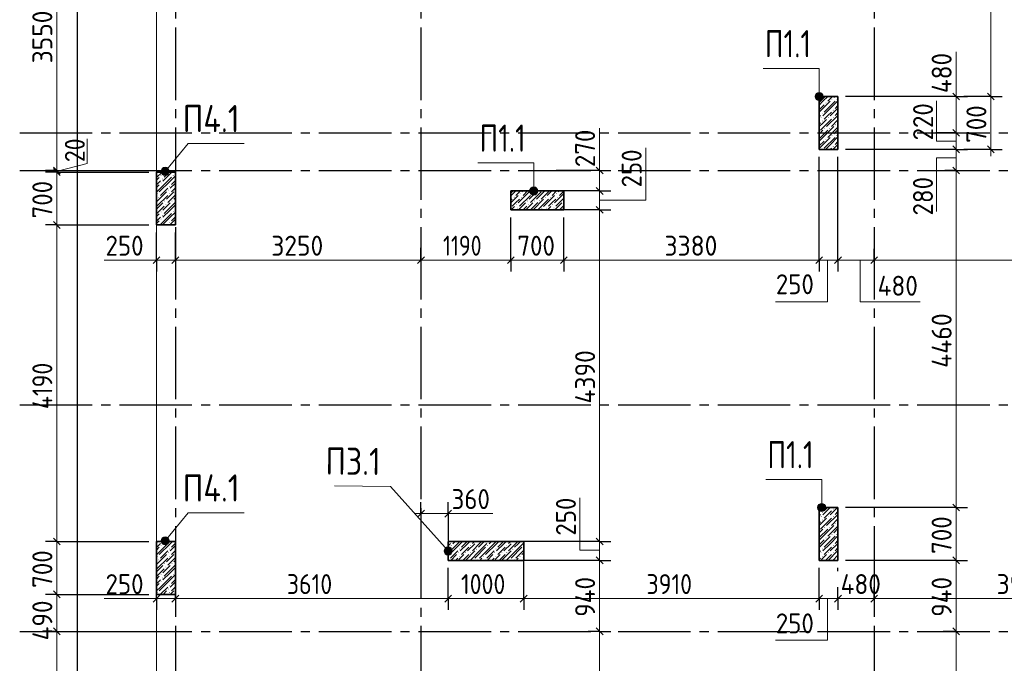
# Model space of a CAD drawing. Header units: millimetres. Extents: x 0 to 50400, y 0 to 35640.
# Tile 5 of 17: x 7204 to 20236, y 21840 to 30359. Entities that reach past the tile are written whole.
import ezdxf

# ---------------------------------------------------------------- set-up
doc = ezdxf.new("R2010")
doc.units = ezdxf.units.MM
doc.linetypes.add('______5', pattern=[1320, 960, -120, 120, -120])
for name, color, linetype, lineweight in [('Standard', 7, 'Continuous', 25), ('ЖБ Пилон', 7, 'Continuous', 35), ('Позиционная метка диаметр_ шаг', 7, 'Continuous', 13), ('Позиционная метка линия выноска', 7, 'Continuous', 13), ('Примечания', 7, 'Continuous', 13), ('Размерная линия_ общее', 7, 'Continuous', 13)]:
    doc.layers.add(name, color=color, linetype=linetype, lineweight=lineweight)
doc.layers.add('Оси', color=7, linetype='______5', true_color=0x656565)
doc.styles.add('ISOCPEUR', font='txt')

msp = doc.modelspace()

# ---------------------------------------------------------------- hatches: boundary and pattern name
at = {"layer": 'ЖБ Пилон', "linetype": 'Continuous', "lineweight": 18, "transparency": 33554687}
for points in [[(17870, 29257), (17876, 29263), (17882, 29257), (17876, 29251)], [(17949, 29303), (17955, 29309), (17961, 29303), (17955, 29297)], [(18014, 29305), (18020, 29311), (18026, 29305), (18020, 29299)], [(17805, 29063), (17811, 29069), (17817, 29063), (17811, 29057)], [(17822, 29113), (17828, 29119), (17834, 29113), (17828, 29107)], [(17901, 29063), (17907, 29069), (17913, 29063), (17907, 29057)], [(17966, 29161), (17972, 29167), (17978, 29161), (17972, 29155)], [(17966, 29065), (17972, 29071), (17978, 29065), (17972, 29059)], [(17822, 29017), (17828, 29023), (17834, 29017), (17828, 29011)], [(17997, 28967), (18003, 28973), (18009, 28967), (18003, 28961)], [(17785, 28874), (17786, 28873), (17785, 28873)], [(17853, 28919), (17859, 28925), (17865, 28919), (17859, 28913)], [(17918, 28921), (17924, 28927), (17930, 28921), (17924, 28915)], [(17949, 28823), (17955, 28829), (17961, 28823), (17955, 28817)], [(18014, 28825), (18020, 28831), (18026, 28825), (18020, 28819)], [(17870, 28777), (17876, 28783), (17882, 28777), (17876, 28771)], [(17966, 28681), (17972, 28687), (17978, 28681), (17972, 28675)], [(9069, 28295), (9075, 28301), (9081, 28295), (9075, 28289)], [(9230, 28297), (9236, 28303), (9242, 28297), (9236, 28291)], [(9069, 28199), (9075, 28205), (9081, 28199), (9075, 28193)], [(9086, 28249), (9092, 28255), (9098, 28249), (9092, 28243)], [(9182, 28153), (9188, 28159), (9194, 28153), (9188, 28147)], [(9021, 28055), (9027, 28061), (9033, 28055), (9027, 28049)], [(9165, 28103), (9171, 28109), (9177, 28103), (9171, 28097)], [(9182, 28057), (9188, 28063), (9194, 28057), (9188, 28051)], [(9261, 28103), (9265, 28107), (9265, 28099)], [(13821, 28055), (13827, 28061), (13833, 28055), (13827, 28049)], [(13982, 28057), (13988, 28063), (13994, 28057), (13988, 28051)], [(14301, 28055), (14307, 28061), (14313, 28055), (14307, 28049)], [(9038, 28009), (9044, 28015), (9050, 28009), (9044, 28003)], [(9117, 27959), (9123, 27965), (9129, 27959), (9123, 27953)], [(9134, 27913), (9140, 27919), (9146, 27913), (9140, 27907)], [(9213, 27959), (9219, 27965), (9225, 27959), (9219, 27953)], [(13742, 28009), (13748, 28015), (13754, 28009), (13748, 28003)], [(13773, 27911), (13779, 27917), (13785, 27911), (13779, 27905)], [(13838, 28009), (13844, 28015), (13850, 28009), (13844, 28003)], [(13917, 27959), (13923, 27965), (13929, 27959), (13923, 27953)], [(13934, 27913), (13940, 27919), (13946, 27913), (13940, 27907)], [(14013, 27959), (14019, 27965), (14025, 27959), (14019, 27953)], [(14078, 27961), (14084, 27967), (14090, 27961), (14084, 27955)], [(14157, 28007), (14163, 28013), (14169, 28007), (14163, 28001)], [(14222, 28009), (14228, 28015), (14234, 28009), (14228, 28003)], [(14253, 27911), (14259, 27917), (14265, 27911), (14259, 27905)], [(14318, 28009), (14324, 28015), (14330, 28009), (14324, 28003)], [(14397, 27959), (14403, 27965), (14405, 27963), (14405, 27955), (14403, 27953)], [(9069, 27815), (9075, 27821), (9081, 27815), (9075, 27809)], [(9086, 27769), (9092, 27775), (9098, 27769), (9092, 27763)], [(9230, 27817), (9236, 27823), (9242, 27817), (9236, 27811)], [(13705, 27866), (13706, 27865), (13705, 27865)], [(13790, 27865), (13796, 27871), (13802, 27865), (13796, 27859)], [(14109, 27863), (14115, 27869), (14121, 27863), (14115, 27857)], [(14174, 27865), (14180, 27871), (14186, 27865), (14180, 27859)], [(14270, 27865), (14276, 27871), (14282, 27865), (14276, 27859)], [(9069, 27719), (9075, 27725), (9081, 27719), (9075, 27713)], [(9182, 27673), (9188, 27679), (9194, 27673), (9188, 27667)], [(17966, 23881), (17972, 23887), (17978, 23881), (17972, 23875)], [(17805, 23783), (17811, 23789), (17817, 23783), (17811, 23777)], [(17822, 23833), (17828, 23839), (17834, 23833), (17828, 23827)], [(17822, 23737), (17828, 23743), (17834, 23737), (17828, 23731)], [(17901, 23783), (17907, 23789), (17913, 23783), (17907, 23777)], [(17966, 23785), (17972, 23791), (17978, 23785), (17972, 23779)], [(17785, 23594), (17786, 23593), (17785, 23593)], [(17853, 23639), (17859, 23645), (17865, 23639), (17859, 23633)], [(17918, 23641), (17924, 23647), (17930, 23641), (17924, 23635)], [(17997, 23687), (18003, 23693), (18009, 23687), (18003, 23681)], [(17870, 23497), (17876, 23503), (17882, 23497), (17876, 23491)], [(17949, 23543), (17955, 23549), (17961, 23543), (17955, 23537)], [(18014, 23545), (18020, 23551), (18026, 23545), (18020, 23539)], [(9069, 23399), (9075, 23405), (9081, 23399), (9075, 23393)], [(9086, 23449), (9089, 23452), (9094, 23452), (9098, 23449), (9092, 23443)], [(9182, 23353), (9188, 23359), (9194, 23353), (9188, 23347)], [(12909, 23399), (12915, 23405), (12921, 23399), (12915, 23393)], [(12926, 23449), (12929, 23452), (12934, 23452), (12938, 23449), (12932, 23443)], [(13022, 23353), (13028, 23359), (13034, 23353), (13028, 23347)], [(13166, 23401), (13172, 23407), (13178, 23401), (13172, 23395)], [(13245, 23447), (13251, 23452), (13251, 23452), (13257, 23447), (13251, 23441)], [(13245, 23351), (13251, 23357), (13257, 23351), (13251, 23345)], [(13389, 23399), (13395, 23405), (13401, 23399), (13395, 23393)], [(13406, 23449), (13409, 23452), (13414, 23452), (13418, 23449), (13412, 23443)], [(13502, 23353), (13508, 23359), (13514, 23353), (13508, 23347)], [(13646, 23401), (13652, 23407), (13658, 23401), (13652, 23395)], [(13725, 23447), (13731, 23452), (13731, 23452), (13737, 23447), (13731, 23441)], [(13725, 23351), (13731, 23357), (13737, 23351), (13731, 23345)], [(13869, 23399), (13875, 23405), (13875, 23393)], [(17822, 23353), (17828, 23359), (17834, 23353), (17828, 23347)], [(17966, 23401), (17972, 23407), (17978, 23401), (17972, 23395)], [(9021, 23255), (9027, 23261), (9033, 23255), (9027, 23249)], [(9038, 23209), (9044, 23215), (9050, 23209), (9044, 23203)], [(9165, 23303), (9171, 23309), (9177, 23303), (9171, 23297)], [(9182, 23257), (9188, 23263), (9194, 23257), (9188, 23251)], [(9261, 23303), (9265, 23307), (9265, 23299)], [(12878, 23209), (12884, 23215), (12890, 23209), (12884, 23203)], [(13005, 23303), (13011, 23309), (13017, 23303), (13011, 23297)], [(13022, 23257), (13028, 23263), (13034, 23257), (13028, 23251)], [(13101, 23303), (13107, 23309), (13113, 23303), (13107, 23297)], [(13166, 23305), (13172, 23311), (13178, 23305), (13172, 23299)], [(13197, 23207), (13203, 23213), (13209, 23207), (13205, 23202), (13201, 23202)], [(13262, 23209), (13268, 23215), (13274, 23209), (13268, 23203)], [(13341, 23255), (13347, 23261), (13353, 23255), (13347, 23249)], [(13358, 23209), (13364, 23215), (13370, 23209), (13364, 23203)], [(13485, 23303), (13491, 23309), (13497, 23303), (13491, 23297)], [(13502, 23257), (13508, 23263), (13514, 23257), (13508, 23251)], [(13581, 23303), (13587, 23309), (13593, 23303), (13587, 23297)], [(13646, 23305), (13652, 23311), (13658, 23305), (13652, 23299)], [(13677, 23207), (13683, 23213), (13689, 23207), (13685, 23202), (13681, 23202)], [(13742, 23209), (13748, 23215), (13754, 23209), (13748, 23203)], [(13821, 23255), (13827, 23261), (13833, 23255), (13827, 23249)], [(13838, 23209), (13844, 23215), (13850, 23209), (13844, 23203)], [(17805, 23303), (17811, 23309), (17817, 23303), (17811, 23297)], [(17822, 23257), (17828, 23263), (17834, 23257), (17828, 23251)], [(17901, 23303), (17907, 23309), (17913, 23303), (17907, 23297)], [(17966, 23305), (17972, 23311), (17978, 23305), (17972, 23299)], [(17997, 23207), (18003, 23213), (18009, 23207), (18005, 23202), (18001, 23202)], [(9117, 23159), (9123, 23165), (9129, 23159), (9123, 23153)], [(9134, 23113), (9140, 23119), (9146, 23113), (9140, 23107)], [(9213, 23159), (9219, 23165), (9225, 23159), (9219, 23153)], [(9069, 23015), (9075, 23021), (9081, 23015), (9075, 23009)], [(9086, 22969), (9092, 22975), (9098, 22969), (9092, 22963)], [(9230, 23017), (9236, 23023), (9242, 23017), (9236, 23011)], [(9069, 22919), (9075, 22925), (9081, 22919), (9075, 22913)], [(9165, 22823), (9171, 22829), (9177, 22823), (9171, 22817)], [(9182, 22873), (9188, 22879), (9194, 22873), (9188, 22867)], [(9261, 22823), (9265, 22827), (9265, 22819)], [(9021, 22775), (9027, 22781), (9033, 22775), (9027, 22769)], [(9182, 22777), (9188, 22783), (9194, 22777), (9188, 22771)]]:
    msp.add_hatch(color=7, dxfattribs=at).paths.add_polyline_path(points, flags=16)
at = {"layer": 'Позиционная метка линия выноска', "linetype": 'Continuous', "lineweight": 13, "transparency": 33554687}
for points in [[(17731, 29342), (17839, 29343), (17831, 29370)], [(17731, 29342), (17831, 29370), (17739, 29369)], [(17739, 29315), (17839, 29343), (17731, 29342)], [(17739, 29369), (17831, 29370), (17812, 29389)], [(17739, 29369), (17812, 29389), (17758, 29389)], [(17739, 29315), (17832, 29316), (17839, 29343)], [(17758, 29389), (17812, 29389), (17785, 29396)], [(17758, 29296), (17832, 29316), (17739, 29315)], [(17758, 29296), (17812, 29296), (17832, 29316)], [(17812, 29296), (17758, 29296), (17785, 29288)], [(9076, 28360), (9171, 28317), (9087, 28386)], [(9079, 28333), (9148, 28301), (9076, 28360)], [(9076, 28360), (9148, 28301), (9171, 28317)], [(9120, 28298), (9079, 28333), (9095, 28310)], [(9079, 28333), (9120, 28298), (9148, 28301)], [(9087, 28386), (9182, 28342), (9110, 28402)], [(9087, 28386), (9171, 28317), (9182, 28342)], [(9110, 28402), (9179, 28370), (9138, 28404)], [(9110, 28402), (9182, 28342), (9179, 28370)], [(9138, 28404), (9179, 28370), (9163, 28393)], [(13954, 28092), (14062, 28093), (14055, 28120)], [(13954, 28092), (14055, 28120), (13962, 28119)], [(13954, 28092), (14062, 28093), (14055, 28120)], [(13954, 28092), (14055, 28120), (13962, 28119)], [(13962, 28065), (14062, 28093), (13954, 28092)], [(13962, 28065), (14062, 28093), (13954, 28092)], [(13962, 28119), (14055, 28120), (14035, 28139)], [(13962, 28119), (14035, 28139), (13981, 28139)], [(13962, 28119), (14055, 28120), (14035, 28139)], [(13962, 28119), (14035, 28139), (13981, 28139)], [(13962, 28065), (14055, 28066), (14062, 28093)], [(13962, 28065), (14055, 28066), (14062, 28093)], [(13981, 28046), (14055, 28066), (13962, 28065)], [(13981, 28046), (14055, 28066), (13962, 28065)], [(13981, 28139), (14035, 28139), (14008, 28146)], [(13981, 28139), (14035, 28139), (14008, 28146)], [(13981, 28046), (14035, 28046), (14055, 28066)], [(13981, 28046), (14035, 28046), (14055, 28066)], [(14035, 28046), (13981, 28046), (14008, 28038)], [(14035, 28046), (13981, 28046), (14008, 28038)], [(17765, 23902), (17873, 23902), (17866, 23929)], [(17765, 23902), (17866, 23929), (17773, 23929)], [(17773, 23875), (17873, 23902), (17765, 23902)], [(17773, 23929), (17866, 23929), (17846, 23949)], [(17773, 23929), (17846, 23949), (17792, 23949)], [(17773, 23875), (17866, 23875), (17873, 23902)], [(17792, 23856), (17866, 23875), (17773, 23875)], [(17792, 23949), (17846, 23949), (17819, 23956)], [(17792, 23856), (17846, 23856), (17866, 23875)], [(17846, 23856), (17792, 23856), (17819, 23848)], [(9076, 23470), (9171, 23427), (9087, 23496)], [(9079, 23443), (9148, 23411), (9076, 23470)], [(9076, 23470), (9148, 23411), (9171, 23427)], [(9087, 23496), (9182, 23452), (9110, 23512)], [(9087, 23496), (9171, 23427), (9182, 23452)], [(9110, 23512), (9179, 23480), (9138, 23514)], [(9110, 23512), (9182, 23452), (9179, 23480)], [(9138, 23514), (9179, 23480), (9163, 23503)], [(9120, 23408), (9079, 23443), (9095, 23420)], [(9079, 23443), (9120, 23408), (9148, 23411)], [(12822, 23317), (12892, 23378), (12864, 23380)], [(12822, 23317), (12864, 23380), (12824, 23344)], [(12835, 23291), (12892, 23378), (12822, 23317)], [(12824, 23344), (12864, 23380), (12839, 23368)], [(12835, 23291), (12915, 23363), (12892, 23378)], [(12858, 23276), (12915, 23363), (12835, 23291)], [(12858, 23276), (12928, 23338), (12915, 23363)], [(12886, 23275), (12928, 23338), (12858, 23276)], [(12886, 23275), (12926, 23311), (12928, 23338)], [(12926, 23311), (12886, 23275), (12911, 23287)]]:
    msp.add_hatch(color=7, dxfattribs=at).paths.add_polyline_path(points)

# ---------------------------------------------------------------- linework, layer by layer
at = {"layer": 'Standard', "color": 254, "linetype": 'Continuous', "lineweight": -3, "true_color": 0xc4c4ff, "transparency": 33554687}
msp.add_lwpolyline([(7965, 10212), (40265, 10212), (40265, 32712), (7965, 32712), (7965, 10212)], dxfattribs=at)
at = {"layer": 'Standard', "color": 7, "linetype": 'Continuous', "lineweight": 18, "transparency": 33554687}
msp.add_lwpolyline([(9015, 10312), (40165, 10312), (40165, 32612), (9015, 32612), (9015, 10312)], dxfattribs=at)
at = {"layer": 'ЖБ Пилон', "color": 7, "linetype": 'Continuous', "lineweight": 35, "transparency": 33554687}
for p, q in [((18035, 29342), (17785, 29342)), ((17785, 29342), (17785, 28642)), ((17785, 29342), (17785, 28642)), ((18035, 29342), (17785, 29342)), ((18035, 28642), (18035, 29342)), ((18035, 28642), (18035, 29342)), ((17785, 28642), (18035, 28642)), ((17785, 28642), (18035, 28642)), ((9265, 28342), (9015, 28342)), ((9015, 28342), (9015, 27642)), ((9015, 28342), (9015, 27642)), ((9265, 28342), (9015, 28342)), ((9265, 27642), (9265, 28342)), ((9265, 27642), (9265, 28342)), ((14405, 28092), (13705, 28092)), ((13705, 28092), (13705, 27842)), ((13705, 28092), (13705, 27842)), ((14405, 28092), (13705, 28092)), ((14405, 27842), (14405, 28092)), ((14405, 27842), (14405, 28092)), ((13705, 27842), (14405, 27842)), ((13705, 27842), (14405, 27842)), ((9015, 27642), (9265, 27642)), ((9015, 27642), (9265, 27642)), ((18035, 23902), (17785, 23902)), ((17785, 23902), (17785, 23202)), ((17785, 23902), (17785, 23202)), ((18035, 23902), (17785, 23902)), ((18035, 23202), (18035, 23902)), ((18035, 23202), (18035, 23902)), ((9265, 23452), (9015, 23452)), ((9015, 23452), (9015, 22752)), ((9015, 23452), (9015, 22752)), ((9265, 23452), (9015, 23452)), ((9265, 22752), (9265, 23452)), ((9265, 22752), (9265, 23452)), ((13875, 23452), (12875, 23452)), ((12875, 23452), (12875, 23202)), ((12875, 23452), (12875, 23202)), ((13875, 23452), (12875, 23452)), ((13875, 23202), (13875, 23452)), ((13875, 23202), (13875, 23452)), ((12875, 23202), (13875, 23202)), ((12875, 23202), (13875, 23202)), ((17785, 23202), (18035, 23202)), ((17785, 23202), (18035, 23202)), ((9015, 22752), (9265, 22752)), ((9015, 22752), (9265, 22752))]:
    msp.add_line(p, q, dxfattribs=at)
at = {"layer": 'ЖБ Пилон', "color": 251, "linetype": 'Continuous', "lineweight": 18, "true_color": 0x494949, "transparency": 33554687}
for p, q in [((17865, 29342), (17785, 29263)), ((17803, 29342), (17785, 29325)), ((17835, 29279), (17899, 29342)), ((17961, 29342), (17900, 29281)), ((17995, 29342), (17979, 29327)), ((17835, 29279), (17785, 29229)), ((17785, 29167), (17852, 29233)), ((17931, 29279), (17835, 29183)), ((17996, 29281), (17852, 29137)), ((17931, 29183), (18035, 29287)), ((18035, 29225), (17996, 29185)), ((17835, 29183), (17785, 29133)), ((17804, 29089), (17785, 29071)), ((17931, 29183), (17835, 29087)), ((17852, 29041), (17900, 29089)), ((18027, 29087), (17883, 28943)), ((17900, 29089), (17948, 29137)), ((18027, 29183), (17931, 29087)), ((18035, 29129), (17996, 29089)), ((17787, 29039), (17785, 29037)), ((17804, 28993), (17785, 28975)), ((17787, 28943), (17835, 28991)), ((17948, 29041), (17804, 28897)), ((17835, 28991), (17883, 29039)), ((17835, 28799), (17979, 28943)), ((18035, 28937), (17900, 28801)), ((18035, 29033), (17948, 28945)), ((18035, 28999), (18027, 28991)), ((17900, 28897), (17785, 28783)), ((17835, 28895), (17785, 28845)), ((17996, 28801), (17852, 28657)), ((17931, 28703), (18035, 28807)), ((18035, 28903), (17979, 28847)), ((17835, 28799), (17785, 28749)), ((17785, 28687), (17852, 28753)), ((17835, 28703), (17785, 28653)), ((17931, 28799), (17835, 28703)), ((17931, 28703), (17871, 28642)), ((18027, 28703), (17967, 28642)), ((18035, 28745), (17996, 28705)), ((17933, 28642), (17948, 28657)), ((18035, 28649), (18029, 28642)), ((9015, 28269), (9089, 28342)), ((9027, 28342), (9015, 28331)), ((9123, 28342), (9099, 28319)), ((9195, 28319), (9099, 28223)), ((9185, 28342), (9116, 28273)), ((9195, 28319), (9219, 28342)), ((9265, 28293), (9195, 28223)), ((9265, 28327), (9260, 28321)), ((9015, 28235), (9051, 28271)), ((9068, 28225), (9015, 28173)), ((9051, 28175), (9015, 28139)), ((9195, 28223), (9051, 28079)), ((9068, 28129), (9212, 28273)), ((9265, 28197), (9195, 28127)), ((9265, 28231), (9212, 28177)), ((9068, 28129), (9015, 28077)), ((9147, 28079), (9015, 27947)), ((9164, 28033), (9020, 27889)), ((9164, 28129), (9068, 28033)), ((9147, 27983), (9195, 28031)), ((9265, 28039), (9164, 27937)), ((9195, 28031), (9243, 28079)), ((9212, 28081), (9260, 28129)), ((9260, 28129), (9265, 28135)), ((13735, 28092), (13705, 28063)), ((13803, 28031), (13705, 27933)), ((13769, 28092), (13707, 28031)), ((13831, 28092), (13772, 28033)), ((13947, 28079), (13803, 27935)), ((13964, 28033), (13820, 27889)), ((13865, 28092), (13851, 28079)), ((13927, 28092), (13868, 28033)), ((13947, 27983), (13995, 28031)), ((14108, 28081), (13964, 27937)), ((13995, 28031), (14043, 28079)), ((14012, 28081), (14023, 28092)), ((14153, 28092), (14043, 27983)), ((14215, 28092), (14108, 27985)), ((14283, 28031), (14139, 27887)), ((14249, 28092), (14187, 28031)), ((14311, 28092), (14252, 28033)), ((14405, 28057), (14283, 27935)), ((14345, 28092), (14331, 28079)), ((14405, 28091), (14348, 28033)), ((9015, 27981), (9020, 27985)), ((9099, 27935), (9015, 27851)), ((9015, 27789), (9116, 27889)), ((9195, 27935), (9099, 27839)), ((9260, 27937), (9116, 27793)), ((9195, 27839), (9265, 27909)), ((9265, 28005), (9243, 27983)), ((13724, 27985), (13705, 27967)), ((13724, 27889), (13772, 27937)), ((13772, 27937), (13820, 27985)), ((13899, 27935), (13807, 27842)), ((13869, 27842), (13916, 27889)), ((13995, 27935), (13903, 27842)), ((14060, 27937), (13965, 27842)), ((13999, 27842), (14139, 27983)), ((14204, 27985), (14061, 27842)), ((14204, 27889), (14252, 27937)), ((14252, 27937), (14300, 27985)), ((14379, 27935), (14287, 27842)), ((14405, 27995), (14300, 27889)), ((14349, 27842), (14396, 27889)), ((9015, 27755), (9051, 27791)), ((9068, 27649), (9212, 27793)), ((9195, 27839), (9099, 27743)), ((9265, 27813), (9195, 27743)), ((9265, 27847), (9260, 27841)), ((13711, 27842), (13755, 27887)), ((14191, 27842), (14235, 27887)), ((14405, 27865), (14383, 27842)), ((9068, 27745), (9015, 27693)), ((9051, 27695), (9015, 27659)), ((9068, 27649), (9061, 27642)), ((9195, 27743), (9095, 27642)), ((9164, 27649), (9157, 27642)), ((9265, 27717), (9195, 27647)), ((9265, 27751), (9212, 27697)), ((9253, 27642), (9260, 27649)), ((9260, 27649), (9265, 27655)), ((17785, 23887), (17801, 23902)), ((17835, 23902), (17785, 23853)), ((17931, 23902), (17835, 23807)), ((17897, 23902), (17852, 23857)), ((17900, 23809), (17948, 23857)), ((18027, 23902), (17931, 23807)), ((17804, 23809), (17785, 23791)), ((17787, 23759), (17785, 23757)), ((17948, 23761), (17804, 23617)), ((17835, 23711), (17883, 23759)), ((17852, 23761), (17900, 23809)), ((18027, 23807), (17883, 23663)), ((18035, 23753), (17948, 23665)), ((18035, 23849), (17996, 23809)), ((18035, 23719), (18027, 23711)), ((17804, 23713), (17785, 23695)), ((17900, 23617), (17785, 23503)), ((17835, 23615), (17785, 23565)), ((17787, 23663), (17835, 23711)), ((17835, 23519), (17979, 23663)), ((18035, 23657), (17900, 23521)), ((18035, 23623), (17979, 23567)), ((17835, 23519), (17785, 23469)), ((17785, 23407), (17852, 23473)), ((17931, 23519), (17835, 23423)), ((17996, 23521), (17852, 23377)), ((17931, 23423), (18035, 23527)), ((18035, 23465), (17996, 23425)), ((9015, 23435), (9033, 23452)), ((9068, 23425), (9015, 23373)), ((9051, 23375), (9015, 23339)), ((9068, 23329), (9015, 23277)), ((9195, 23423), (9051, 23279)), ((9068, 23329), (9191, 23452)), ((9164, 23329), (9068, 23233)), ((9129, 23452), (9099, 23423)), ((9225, 23452), (9195, 23423)), ((9265, 23397), (9195, 23327)), ((9265, 23431), (9212, 23377)), ((9212, 23281), (9260, 23329)), ((9260, 23329), (9265, 23335)), ((12908, 23425), (12875, 23393)), ((12891, 23375), (12875, 23359)), ((12908, 23329), (12875, 23297)), ((13035, 23423), (12891, 23279)), ((12908, 23329), (13031, 23452)), ((13004, 23329), (12908, 23233)), ((12969, 23452), (12939, 23423)), ((13065, 23452), (13035, 23423)), ((13131, 23423), (13035, 23327)), ((13127, 23452), (13052, 23377)), ((13052, 23281), (13100, 23329)), ((13100, 23329), (13148, 23377)), ((13131, 23423), (13161, 23452)), ((13227, 23423), (13131, 23327)), ((13292, 23329), (13165, 23202)), ((13223, 23452), (13196, 23425)), ((13292, 23425), (13196, 23329)), ((13371, 23375), (13227, 23231)), ((13275, 23375), (13323, 23423)), ((13292, 23425), (13319, 23452)), ((13388, 23425), (13292, 23329)), ((13388, 23329), (13292, 23233)), ((13323, 23423), (13353, 23452)), ((13515, 23423), (13371, 23279)), ((13388, 23329), (13511, 23452)), ((13484, 23329), (13388, 23233)), ((13449, 23452), (13419, 23423)), ((13545, 23452), (13515, 23423)), ((13611, 23423), (13515, 23327)), ((13607, 23452), (13532, 23377)), ((13532, 23281), (13580, 23329)), ((13580, 23329), (13628, 23377)), ((13611, 23423), (13641, 23452)), ((13707, 23423), (13611, 23327)), ((13772, 23329), (13645, 23202)), ((13703, 23452), (13676, 23425)), ((13772, 23425), (13676, 23329)), ((13851, 23375), (13707, 23231)), ((13755, 23375), (13803, 23423)), ((13772, 23425), (13799, 23452)), ((13868, 23425), (13772, 23329)), ((13868, 23329), (13772, 23233)), ((13803, 23423), (13833, 23452)), ((13868, 23329), (13875, 23337)), ((17835, 23423), (17785, 23373)), ((17804, 23329), (17785, 23311)), ((17931, 23423), (17835, 23327)), ((17852, 23281), (17900, 23329)), ((17900, 23329), (17948, 23377)), ((18027, 23423), (17931, 23327)), ((18035, 23369), (17996, 23329)), ((9147, 23279), (9015, 23147)), ((9164, 23233), (9020, 23089)), ((9147, 23183), (9195, 23231)), ((9265, 23239), (9164, 23137)), ((9195, 23231), (9243, 23279)), ((9265, 23205), (9243, 23183)), ((12987, 23279), (12911, 23202)), ((13004, 23233), (12973, 23202)), ((13007, 23202), (13035, 23231)), ((13035, 23231), (13083, 23279)), ((13148, 23281), (13069, 23202)), ((13227, 23327), (13103, 23202)), ((13323, 23231), (13295, 23202)), ((13467, 23279), (13391, 23202)), ((13484, 23233), (13453, 23202)), ((13487, 23202), (13515, 23231)), ((13515, 23231), (13563, 23279)), ((13628, 23281), (13549, 23202)), ((13707, 23327), (13583, 23202)), ((13803, 23231), (13775, 23202)), ((13875, 23303), (13851, 23279)), ((13875, 23241), (13868, 23233)), ((13875, 23207), (13871, 23202)), ((17787, 23279), (17785, 23277)), ((17804, 23233), (17785, 23215)), ((17807, 23202), (17835, 23231)), ((17835, 23231), (17883, 23279)), ((17948, 23281), (17869, 23202)), ((18027, 23327), (17903, 23202)), ((18035, 23273), (17965, 23202)), ((18035, 23239), (18027, 23231)), ((9015, 23181), (9020, 23185)), ((9099, 23135), (9015, 23051)), ((9015, 22989), (9116, 23089)), ((9195, 23135), (9099, 23039)), ((9260, 23137), (9116, 22993)), ((9195, 23039), (9265, 23109)), ((9015, 22955), (9051, 22991)), ((9068, 22945), (9015, 22893)), ((9195, 22943), (9051, 22799)), ((9068, 22849), (9212, 22993)), ((9195, 23039), (9099, 22943)), ((9265, 23013), (9195, 22943)), ((9265, 22951), (9212, 22897)), ((9265, 23047), (9260, 23041)), ((9051, 22895), (9015, 22859)), ((9068, 22849), (9015, 22797)), ((9164, 22849), (9068, 22753)), ((9265, 22917), (9195, 22847)), ((9212, 22801), (9260, 22849)), ((9260, 22849), (9265, 22855)), ((9147, 22799), (9101, 22752)), ((9164, 22753), (9163, 22752)), ((9197, 22752), (9243, 22799)), ((9265, 22759), (9259, 22752))]:
    msp.add_line(p, q, dxfattribs=at)
at = {"layer": 'Оси', "color": 8, "linetype": '______5', "lineweight": -3, "transparency": 33554687}
for p, q in [((9265, 34214), (9265, 8317)), ((12515, 34214), (12515, 8317)), ((18515, 34214), (18515, 8317)), ((7204, 28862), (42963, 28862)), ((7204, 28362), (42963, 28362)), ((7204, 25262), (42963, 25262)), ((7204, 22262), (42963, 22262))]:
    msp.add_line(p, q, dxfattribs=at)
at = {"layer": 'Позиционная метка линия выноска', "color": 7, "linetype": 'Continuous', "lineweight": 13, "transparency": 33554687}
for p, q in [((17731, 29342), (17731, 29342)), ((17785, 29396), (17785, 29396)), ((17839, 29343), (17839, 29343)), ((17785, 29288), (17785, 29288)), ((9087, 28386), (9087, 28386)), ((9095, 28310), (9095, 28310)), ((9163, 28393), (9163, 28393)), ((9171, 28317), (9171, 28317)), ((13954, 28092), (13954, 28092)), ((13954, 28092), (13954, 28092)), ((14008, 28146), (14008, 28146)), ((14008, 28146), (14008, 28146)), ((14008, 28038), (14008, 28038)), ((14008, 28038), (14008, 28038)), ((14062, 28093), (14062, 28093)), ((14062, 28093), (14062, 28093)), ((17765, 23902), (17765, 23902)), ((17819, 23956), (17819, 23956)), ((17873, 23902), (17873, 23902)), ((17819, 23848), (17819, 23848)), ((9087, 23496), (9087, 23496)), ((9163, 23503), (9163, 23503)), ((9095, 23420), (9095, 23420)), ((9171, 23427), (9171, 23427)), ((12839, 23368), (12839, 23368)), ((12915, 23363), (12915, 23363)), ((12835, 23291), (12835, 23291)), ((12911, 23287), (12911, 23287))]:
    msp.add_line(p, q, dxfattribs=at)
for points in [[(17785, 29342), (17784, 29714), (17044, 29714)], [(9129, 28351), (9436, 28722), (10176, 28722)], [(14008, 28092), (14007, 28464), (13267, 28464)], [(14008, 28092), (14007, 28464), (13267, 28464)], [(17819, 23902), (17819, 24274), (17078, 24274)], [(12875, 23327), (12111, 24182), (11371, 24188)], [(9129, 23461), (9436, 23832), (10176, 23832)]]:
    msp.add_lwpolyline(points, dxfattribs=at)
for centre in [(17785, 29342), (9129, 28351), (14008, 28092), (14008, 28092), (17819, 23902), (9129, 23461), (12875, 23327)]:
    msp.add_circle(centre, 54, dxfattribs=at)
at = {"layer": 'Примечания', "color": 7, "linetype": 'Continuous', "lineweight": 13, "transparency": 33554687}
for p, q in [((19599, 29342), (19599, 29932)), ((14880, 28362), (14880, 28922)), ((9015, 27175), (8323, 27175)), ((12875, 23821), (13465, 23821)), ((9015, 22696), (8323, 22696))]:
    msp.add_line(p, q, dxfattribs=at)
for points in [[(19599, 28753), (19339, 28753), (19339, 29284)], [(7703, 28355), (8099, 28456), (8099, 28782)], [(14880, 27972), (15490, 27972), (15490, 28662)], [(19599, 28532), (19339, 28532), (19339, 27820)], [(17897, 27175), (17897, 26625), (17207, 26625)], [(18329, 27175), (18329, 26625), (19123, 26625)], [(14880, 23337), (14620, 23337), (14620, 24032)], [(17897, 22696), (17897, 22146), (17207, 22146)]]:
    msp.add_lwpolyline(points, dxfattribs=at)
at = {"layer": 'Размерная линия_ общее', "color": 7, "linetype": 'Continuous', "lineweight": 13, "transparency": 33554687}
for p, q in [((20059, 29342), (20059, 32362)), ((7696, 28362), (7696, 31912)), ((19599, 29342), (19599, 29432)), ((19599, 28862), (19599, 29342)), ((20059, 28642), (20059, 29342)), ((19599, 28642), (19599, 28862)), ((19599, 28362), (19599, 28642)), ((20059, 28642), (20059, 28552)), ((14880, 28362), (14880, 28452)), ((7696, 28342), (7696, 28362)), ((7696, 27642), (7696, 28342)), ((14880, 28092), (14880, 28362)), ((19599, 23902), (19599, 28362)), ((14880, 27842), (14880, 28092)), ((14880, 23452), (14880, 27842)), ((7696, 23452), (7696, 27642)), ((9015, 27175), (8925, 27175)), ((9015, 27175), (9265, 27175)), ((9265, 27175), (9175, 27175)), ((9265, 27175), (9355, 27175)), ((12515, 27175), (13705, 27175)), ((13705, 27175), (14405, 27175)), ((14405, 27175), (17785, 27175)), ((17785, 27175), (18035, 27175)), ((18035, 27175), (18515, 27175)), ((18515, 27175), (23525, 27175)), ((19599, 23202), (19599, 23902)), ((12515, 23821), (12425, 23821)), ((12515, 23821), (12875, 23821)), ((12875, 23821), (12965, 23821)), ((7696, 22752), (7696, 23452)), ((14880, 23202), (14880, 23452)), ((14880, 22262), (14880, 23202)), ((19599, 22262), (19599, 23202)), ((7696, 22262), (7696, 22752)), ((9015, 22696), (8925, 22696)), ((9015, 22696), (9265, 22696)), ((9265, 22696), (9175, 22696)), ((9265, 22696), (9355, 22696)), ((12875, 22696), (13875, 22696)), ((13875, 22696), (17785, 22696)), ((17785, 22696), (18035, 22696)), ((18035, 22696), (18515, 22696)), ((18515, 22696), (22465, 22696)), ((7696, 20062), (7696, 22262)), ((14880, 19362), (14880, 22262)), ((19599, 19362), (19599, 22262))]:
    msp.add_line(p, q, dxfattribs=at)
at = {"layer": 'Размерная линия_ общее', "color": 253, "linetype": 'Continuous', "lineweight": -3, "true_color": 0xa0a0a0, "transparency": 33554687}
for p, q in [((19599, 29342), (19449, 29342)), ((19599, 29342), (19749, 29342)), ((20059, 29342), (19909, 29342)), ((20059, 29342), (20209, 29342)), ((19599, 28862), (19449, 28862)), ((19599, 28862), (19749, 28862)), ((19599, 28642), (19449, 28642)), ((19599, 28642), (19749, 28642)), ((20059, 28642), (19699, 28642)), ((20059, 28642), (19909, 28642)), ((20059, 28642), (20209, 28642)), ((7696, 28362), (7546, 28362)), ((7696, 28342), (7546, 28342)), ((7696, 28362), (7846, 28362)), ((7696, 28342), (7846, 28342)), ((14880, 28362), (14730, 28362)), ((14880, 28362), (15030, 28362)), ((19599, 28362), (19449, 28362)), ((19599, 28362), (19749, 28362)), ((14880, 28092), (14730, 28092)), ((14880, 28092), (15030, 28092)), ((14880, 27842), (14730, 27842)), ((14880, 27842), (15030, 27842)), ((7696, 27642), (7546, 27642)), ((7696, 27642), (7846, 27642)), ((9015, 27175), (9015, 27325)), ((9265, 27175), (9265, 27325)), ((9265, 27175), (9265, 27325)), ((12515, 27175), (12515, 27325)), ((13705, 27175), (13705, 27325)), ((14405, 27175), (14405, 27325)), ((17785, 27175), (17785, 27325)), ((18035, 27175), (18035, 27325)), ((18515, 27175), (18515, 27325)), ((9015, 27175), (9015, 27025)), ((9265, 27175), (9265, 27025)), ((9265, 27175), (9265, 27025)), ((9265, 27175), (9265, 27175)), ((12515, 27175), (12515, 27025)), ((13705, 27175), (13705, 27025)), ((14405, 27175), (14405, 27025)), ((17785, 27175), (17785, 27025)), ((18035, 27175), (18035, 27025)), ((18515, 27175), (18515, 27025)), ((18515, 27175), (18515, 27175)), ((12515, 23821), (12515, 23971)), ((12875, 23821), (12875, 23971)), ((19599, 23902), (19449, 23902)), ((19599, 23902), (19749, 23902)), ((12515, 23821), (12515, 23671)), ((12515, 23821), (12515, 23335)), ((12875, 23821), (12875, 23671)), ((12875, 23821), (12875, 23464)), ((7696, 23452), (7546, 23452)), ((7696, 23452), (7846, 23452)), ((14880, 23452), (14730, 23452)), ((14880, 23452), (15030, 23452)), ((14880, 23202), (14730, 23202)), ((14880, 23202), (15030, 23202)), ((19599, 23202), (19449, 23202)), ((19599, 23202), (19749, 23202)), ((18035, 23059), (18035, 23102)), ((9015, 22696), (9015, 22846)), ((9265, 22696), (9265, 22889)), ((9265, 22696), (9265, 22846)), ((9265, 22696), (9265, 22846)), ((12875, 22696), (12875, 22846)), ((13875, 22696), (13875, 22846)), ((17785, 22696), (17785, 22846)), ((18035, 22696), (18035, 22846)), ((18515, 22696), (18515, 22846)), ((7696, 22752), (7546, 22752)), ((7696, 22752), (7846, 22752)), ((9015, 22696), (9015, 22546)), ((9265, 22696), (9265, 22546)), ((9265, 22696), (9265, 22546)), ((12875, 22696), (12875, 22546)), ((13875, 22696), (13875, 22546)), ((17785, 22696), (17785, 22546)), ((18035, 22696), (18035, 22546)), ((18515, 22696), (18515, 22546)), ((7696, 22262), (7546, 22262)), ((7696, 22262), (7846, 22262)), ((14880, 22262), (14730, 22262)), ((14880, 22262), (15030, 22262)), ((14880, 22262), (14880, 22262)), ((19599, 22262), (19449, 22262)), ((19599, 22262), (19749, 22262))]:
    msp.add_line(p, q, dxfattribs=at)
at = {"layer": 'Размерная линия_ общее', "color": 7, "linetype": 'Continuous', "lineweight": 25, "transparency": 33554687}
for p, q in [((19644, 29297), (19554, 29387)), ((20104, 29297), (20014, 29387)), ((19644, 28817), (19554, 28907)), ((19644, 28597), (19554, 28687)), ((20104, 28597), (20014, 28687)), ((7741, 28317), (7651, 28407)), ((7741, 28297), (7651, 28387)), ((14925, 28317), (14835, 28407)), ((19644, 28317), (19554, 28407)), ((14925, 28047), (14835, 28137)), ((14925, 27797), (14835, 27887)), ((7741, 27597), (7651, 27687)), ((8970, 27130), (9060, 27220)), ((9220, 27130), (9310, 27220)), ((9220, 27130), (9310, 27220)), ((12470, 27130), (12560, 27220)), ((13660, 27130), (13750, 27220)), ((14360, 27130), (14450, 27220)), ((17740, 27130), (17830, 27220)), ((17990, 27130), (18080, 27220)), ((18470, 27130), (18560, 27220)), ((12470, 23776), (12560, 23866)), ((12830, 23776), (12920, 23866)), ((19644, 23857), (19554, 23947)), ((7741, 23407), (7651, 23497)), ((14925, 23407), (14835, 23497)), ((14925, 23157), (14835, 23247)), ((19644, 23157), (19554, 23247)), ((7741, 22707), (7651, 22797)), ((8970, 22651), (9060, 22741)), ((9220, 22651), (9310, 22741)), ((9220, 22651), (9310, 22741)), ((12830, 22651), (12920, 22741)), ((13830, 22651), (13920, 22741)), ((17740, 22651), (17830, 22741)), ((17990, 22651), (18080, 22741)), ((18470, 22651), (18560, 22741)), ((7741, 22217), (7651, 22307)), ((14925, 22217), (14835, 22307)), ((19644, 22217), (19554, 22307))]:
    msp.add_line(p, q, dxfattribs=at)
at = {"layer": 'Размерная линия_ общее', "color": 253, "linetype": 'Continuous', "lineweight": -3, "true_color": 0xa0a0a0, "transparency": 33554687}
for points in [[(19599, 29342), (19578, 29342), (19578, 29342), (18135, 29342)], [(20059, 29342), (20039, 29342), (20039, 29342), (19699, 29342)], [(19599, 28862), (19578, 28862), (19578, 28862), (19332, 28862)], [(17785, 27175), (17785, 27195), (17785, 27195), (17785, 27195), (17785, 27195), (17785, 27195), (17785, 27195), (17785, 27195), (17785, 27195), (17785, 27301), (17785, 27301), (17785, 28542)], [(18035, 27175), (18035, 27195), (18035, 27195), (18035, 27195), (18035, 27195), (18035, 27195), (18035, 27195), (18035, 27195), (18035, 27195), (18035, 27304), (18035, 27304), (18035, 28542)], [(19599, 28642), (19578, 28642), (19578, 28642), (19333, 28642), (19333, 28642), (18135, 28642)], [(7696, 28362), (8103, 28362), (8103, 28362), (8867, 28362)], [(7696, 28342), (8103, 28342), (8103, 28342), (8915, 28342)], [(14880, 28362), (14859, 28362), (14859, 28362), (14305, 28362)], [(19599, 28362), (19578, 28362), (19578, 28362), (19449, 28362)], [(14880, 28092), (14859, 28092), (14859, 28092), (14305, 28092)], [(14880, 27842), (14859, 27842), (14859, 27842), (14305, 27842)], [(7696, 27642), (8085, 27642), (8085, 27642), (8915, 27642)], [(13705, 27175), (13705, 27195), (13705, 27195), (13705, 27195), (13705, 27195), (13705, 27195), (13705, 27195), (13705, 27195), (13705, 27195), (13705, 27195), (13705, 27195), (13705, 27195), (13705, 27195), (13705, 27242), (13705, 27242), (13705, 27742)], [(14405, 27175), (14405, 27195), (14405, 27195), (14405, 27195), (14405, 27195), (14405, 27195), (14405, 27195), (14405, 27195), (14405, 27195), (14405, 27195), (14405, 27195), (14405, 27252), (14405, 27252), (14405, 27742)], [(9015, 27175), (9015, 27338), (9015, 27338), (9015, 27542)], [(9265, 27175), (9265, 27389), (9265, 27389), (9265, 27542)], [(12515, 27175), (12515, 27195), (12515, 27195), (12515, 27195), (12515, 27195), (12515, 27195), (12515, 27195), (12515, 27195), (12515, 27195), (12515, 27195), (12515, 27195), (12515, 27195), (12515, 27195), (12515, 27195), (12515, 27195), (12515, 27224), (12515, 27224), (12515, 27338)], [(19599, 23902), (19578, 23902), (19578, 23902), (19578, 23902), (19578, 23902), (19406, 23902), (19406, 23902), (19394, 23902), (19394, 23902), (18135, 23902)], [(7696, 23452), (7977, 23452), (7977, 23452), (8915, 23452)], [(14880, 23452), (14861, 23452), (14861, 23452), (14860, 23452), (14860, 23452), (14606, 23452), (14606, 23452), (13675, 23452)], [(14880, 23202), (14861, 23202), (14861, 23202), (14860, 23202), (14860, 23202), (14614, 23202), (14614, 23202), (13675, 23202)], [(13875, 22696), (13875, 22716), (13875, 22716), (13875, 22716), (13875, 22716), (13875, 22716), (13875, 22716), (13875, 22716), (13875, 22716), (13875, 22716), (13875, 22716), (13875, 22716), (13875, 22716), (13875, 22716), (13875, 22716), (13875, 23202)], [(19599, 23202), (19578, 23202), (19578, 23202), (19578, 23202), (19578, 23202), (19578, 23202), (19578, 23202), (19417, 23202), (19417, 23202), (19406, 23202), (19406, 23202), (18135, 23202)], [(12875, 22696), (12875, 22716), (12875, 22716), (12875, 22716), (12875, 22716), (12875, 22716), (12875, 22716), (12875, 22716), (12875, 22716), (12875, 22716), (12875, 22716), (12875, 22716), (12875, 22716), (12875, 22716), (12875, 22716), (12875, 22716), (12875, 22716), (12875, 23102)], [(17785, 22696), (17785, 22716), (17785, 22716), (17785, 22716), (17785, 22716), (17785, 22716), (17785, 22716), (17785, 22716), (17785, 22716), (17785, 22716), (17785, 22716), (17785, 22716), (17785, 22716), (17785, 23102)], [(9015, 22696), (9015, 22936), (9015, 22936), (9015, 23064)], [(9265, 22696), (9265, 23012), (9265, 23012), (9265, 23064)], [(7696, 22752), (7959, 22752), (7959, 22752), (8915, 22752)], [(18035, 22696), (18035, 22716), (18035, 22716), (18035, 22716), (18035, 22716), (18035, 22716), (18035, 22716), (18035, 22716), (18035, 22716), (18035, 22716), (18035, 22716)], [(18515, 22696), (18515, 22716), (18515, 22716), (18515, 22716), (18515, 22716), (18515, 22716), (18515, 22716), (18515, 22716), (18515, 22716), (18515, 22716), (18515, 22716)], [(7696, 22262), (7947, 22262), (7947, 22262), (8687, 22262)], [(19599, 22262), (19578, 22262), (19578, 22262), (19578, 22262), (19578, 22262), (19578, 22262), (19578, 22262), (19578, 22262), (19578, 22262), (19431, 22262), (19431, 22262), (19426, 22262)]]:
    msp.add_lwpolyline(points, dxfattribs=at)
at = {"layer": 'Размерная линия_ общее', "color": 7, "linetype": 'Continuous', "lineweight": 13, "transparency": 33554687}
for points in [[(9265, 27175), (11015, 27175), (11015, 27175), (11110, 27175), (11110, 27175), (11519, 27175), (11519, 27175), (12047, 27175), (12047, 27175), (12515, 27175)], [(9265, 22696), (11191, 22696), (11191, 22696), (12066, 22696), (12066, 22696), (12875, 22696)]]:
    msp.add_lwpolyline(points, dxfattribs=at)

# ---------------------------------------------------------------- texts
at = {"layer": 'Позиционная метка диаметр_ шаг', "color": 7, "linetype": 'Continuous', "lineweight": 25, "transparency": 33554687, "char_height": 360, "attachment_point": 7, "style": 'ISOCPEUR'}
for s, insert, width in [('\\W0.78;П1.1', (17066, 29861), 895.68), ('\\W0.86;П4.1', (9361, 28870), 1017.81), ('\\W0.78;П1.1', (13289, 28611), 895.68), ('\\W0.78;П1.1', (17100, 24421), 895.68), ('\\W0.86;П4.1', (9361, 23980), 1017.81)]:
    msp.add_mtext(s, dxfattribs=dict(at, insert=insert, width=width))
at = {"layer": 'Позиционная метка диаметр_ шаг', "color": 7, "linetype": 'Continuous', "lineweight": 25, "transparency": 33554687, "insert": (11250, 24337), "char_height": 360, "width": 980.78, "attachment_point": 7, "rotation": 359.5412, "style": 'ISOCPEUR'}
msp.add_mtext('\\W0.85;П3.1', dxfattribs=at)
at = {"layer": 'Размерная линия_ общее', "color": 7, "linetype": 'Continuous', "lineweight": 25, "transparency": 33554687, "char_height": 264, "attachment_point": 7, "rotation": 90, "style": 'ISOCPEUR'}
for s, insert, width in [('\\W0.93;3550', (7636, 29781), 861.7), ('\\W0.92;480', (19539, 29387), 701.32), ('\\W0.91;220', (19293, 28761), 674.39), ('\\W0.91;700', (19999, 28728), 674.38), ('\\W0.91;270', (14820, 28407), 674.39), ('\\W0.87;20', (8066, 28473), 484.72), ('\\W0.91;250', (15436, 28138), 674.39), ('\\W0.91;280', (19292, 27767), 674.39), ('\\W0.91;700', (7636, 27728), 674.38), ('\\W0.94;4460', (19539, 25750), 915.18), ('\\W0.93;4390', (14820, 25278), 888.46), ('\\W0.87;4190', (7636, 25204), 827.32), ('\\W0.91;250', (14566, 23529), 674.39), ('\\W0.91;700', (19539, 23288), 674.39), ('\\W0.91;700', (7636, 22838), 674.38), ('\\W0.92;940', (14820, 22455), 701.33), ('\\W0.92;940', (19539, 22455), 701.33), ('\\W0.92;490', (7636, 22143), 701.33)]:
    msp.add_mtext(s, dxfattribs=dict(at, insert=insert, width=width))
at = {"layer": 'Размерная линия_ общее', "color": 7, "linetype": 'Continuous', "lineweight": 25, "transparency": 33554687, "char_height": 264, "attachment_point": 7, "style": 'ISOCPEUR'}
for s, insert, width in [('\\W0.91;250', (8340, 27235), 674.38), ('\\W0.93;3250', (10534, 27235), 861.72), ('\\W0.80;1190', (12806, 27235), 738.86), ('\\W0.91;700', (13791, 27235), 674.39), ('\\W0.93;3380', (15739, 27235), 861.72), ('\\W0.91;250', (17212, 26725), 674.39), ('\\W0.92;480', (18560, 26705), 701.33), ('\\W0.91;360', (12920, 23881), 674.39), ('\\W0.91;250', (8340, 22756), 674.38), ('\\W0.87;3610', (10740, 22756), 800.28), ('\\W0.87;1000', (13045, 22756), 800.3), ('\\W0.87;3910', (15500, 22756), 800.28), ('\\W0.92;480', (18070, 22756), 701.33), ('\\W0.93;3950', (20134, 22756), 861.72), ('\\W0.91;250', (17212, 22236), 674.39)]:
    msp.add_mtext(s, dxfattribs=dict(at, insert=insert, width=width))

doc.saveas('drawing.dxf')
